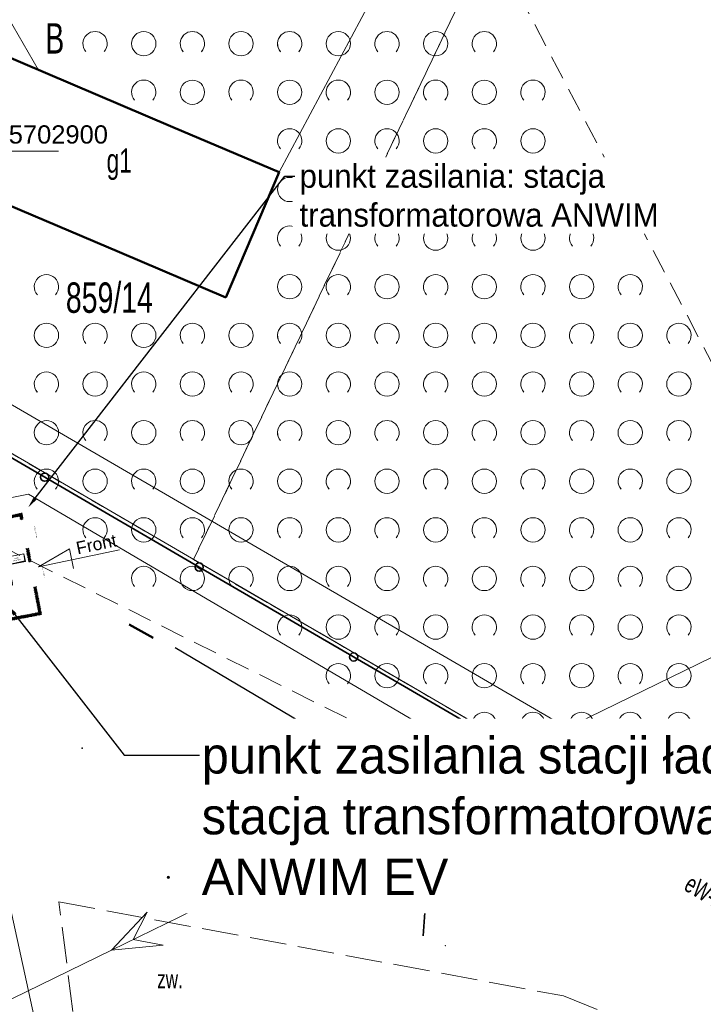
# Model space of a CAD drawing. Header units: millimetres. Extents: x 7509325 to 7510261, y 5702462 to 5703755.
# Tile 16 of 26: x 7509751 to 7509779, y 5702865 to 5702905. Entities that reach past the tile are written whole.
import ezdxf
from ezdxf import colors
from ezdxf.entities.mleader import LeaderData, LeaderLine
from ezdxf.enums import TextEntityAlignment as Align
from ezdxf.math import Vec2, Vec3

# ---------------------------------------------------------------- set-up
doc = ezdxf.new("R2010")
doc.units = ezdxf.units.MM
for name, pattern in [('1_14', [1, -1]), ('1_OTKJ', [2, 1.5, -0.5]), ('1_OTKU', [2, 1.5, -0.5]), ('1_OTZI', [1.5, 1, -0.5]), ('1_OTZK', [1.5, 1, -0.5]), ('3_EGBU_A', [0]), ('4_SUEP_A', [0]), ('4_SUTP_A', [0]), ('4_SUWP', [0]), ('GDE', [0]), ('GUK', [2, 1.5, -0.5]), ('GUZ', [1, 0.5, -0.5]), ('L_0_06', [2, 1.5, -0.5]), ('L_0_08', [5, 3, -2])]:
    doc.linetypes.add(name, pattern=pattern)
for name, color, linetype, lineweight in [('3_Obszar_Akt_MOJ', 5, 'L_0_08', 50), ('4_Siatka', 7, 'Continuous', 18), ('ANWIM_E_Urządzenia', 1, 'Continuous', 35), ('Dzialki', 7, 'GDE', 18), ('EGBB_E_T_0', 7, 'Continuous', 20), ('EGBB_L_0', 7, '3_EGBU_A', 50), ('GES_InneUrzadzeniaTowarzyszace', 7, 'Continuous', 18), ('GSSKOA', 7, 'L_0_06', 18), ('GULEPR', 1, 'Continuous', 18), ('Numery_dzialek', 7, 'Continuous', 13), ('Numery_uzytkow', 7, 'Continuous', 13), ('OTK_E_T_3', 7, 'Continuous', 0), ('OTK_L_4', 7, '1_OTKU', 18), ('OTO_L_0', 7, 'Continuous', 35), ('OTR_T_1', 7, 'Continuous', 18), ('OTZ_L_1', 7, '1_OTZK', 18), ('punkty_wysokosciowe_naturalne', 7, 'Continuous', 18), ('punkty_wysokosciowe_sztuczne', 7, 'Continuous', 18), ('SUEP_E_T_0', 1, 'Continuous', 0), ('SUEP_L_0', 1, '4_SUEP_A', 18), ('SUWP_L_0', 5, '4_SUWP', 18), ('Uzytki', 7, 'GUZ', 18), ('wymiarowanie', 94, 'Continuous', 13)]:
    doc.layers.add(name, color=color, linetype=linetype, lineweight=lineweight)
for name, color, linetype in [('Aparatura', 7, 'Continuous'), ('Obudowa', 7, 'Continuous'), ('SCHEMAT', 7, 'Continuous'), ('Warstwa 1', 7, 'Continuous'), ('Ładowarka', 7, 'Continuous')]:
    doc.layers.add(name, color=color, linetype=linetype)
doc.layers.add('Kontury', color=7, linetype='GUK', lineweight=18, true_color=0x008000)
doc.layers.add('SUTP_L_0', color=7, linetype='4_SUTP_A', lineweight=18, true_color=0xff9100)
doc.styles.add('Arial', font='arial.ttf')
doc.styles.add('styl-30', font='arial.ttf', dxfattribs={"width": 1.05, "oblique": 5})
pattern_1 = [(315, (7509724.970678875, 5702794.710043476), (0.04490128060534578, 0.04490128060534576), []), (315, (7509724.970678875, 5702794.665142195), (0.04490128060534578, 0.04490128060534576), [0.03175, -0.015875])]

# ---------------------------------------------------------------- blocks, each defined once
blk = doc.blocks.new('1_OTRN')
at = {"linetype": 'Continuous'}
blk.add_circle((0, 0), 0.045, dxfattribs=at)
blk = doc.blocks.new('1_OTZK')
at = {"linetype": 'Continuous'}
for centre in [(-1, 1), (1, -1)]:
    blk.add_circle(centre, 0.5, dxfattribs=at)
for centre, start, end in [((1, 1.000018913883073), 318.5903778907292, 221.4096221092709), ((-0.9999999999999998, -1.000019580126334), 318.7031137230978, 221.2968862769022)]:
    blk.add_arc(centre, 0.5, start, end, dxfattribs=at)
blk = doc.blocks.new('stacja')
at = {"lineweight": 5}
h = blk.add_hatch(dxfattribs=at)
h.set_pattern_fill('EARTH2', color=0, scale=0.01, angle=90, style=0)
h.set_pattern_definition([(135, (7509769.300169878, 5702867.540741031), (-0.1347038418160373, 8.248231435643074e-18), [0.09525000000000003, -0.09525000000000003]), (135, (7509769.286699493, 5702867.527270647), (-0.1347038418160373, 8.248231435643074e-18), [0.09525000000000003, -0.09525000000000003]), (135, (7509769.273229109, 5702867.513800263), (-0.1347038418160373, 8.248231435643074e-18), [0.09525000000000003, -0.09525000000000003]), (135, (7509769.259758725, 5702867.500329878), (-0.1347038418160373, 8.248231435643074e-18), [0.09525000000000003, -0.09525000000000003]), (135, (7509769.246288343, 5702867.486859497), (-0.1347038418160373, 8.248231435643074e-18), [0.09525000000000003, -0.09525000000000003]), (135, (7509769.232817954, 5702867.473389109), (-0.1347038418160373, 8.248231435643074e-18), [0.09525000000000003, -0.09525000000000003]), (225, (7509769.300169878, 5702867.540741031), (-1.713001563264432e-17, -0.1347038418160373), [0.09525, -0.09525]), (225, (7509769.313640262, 5702867.527270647), (-1.713001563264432e-17, -0.1347038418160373), [0.09525, -0.09525]), (225, (7509769.327110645, 5702867.513800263), (-1.713001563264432e-17, -0.1347038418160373), [0.09525, -0.09525]), (225, (7509769.340581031, 5702867.500329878), (-1.713001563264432e-17, -0.1347038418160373), [0.09525, -0.09525]), (225, (7509769.354051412, 5702867.486859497), (-1.713001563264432e-17, -0.1347038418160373), [0.09525, -0.09525]), (225, (7509769.3675218, 5702867.473389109), (-1.713001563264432e-17, -0.1347038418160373), [0.09525, -0.09525])])
h.paths.add_polyline_path([(7509752.034244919, 5702875.949248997), (7509751.234244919, 5702875.949248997), (7509751.234244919, 5702875.349248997), (7509751.957622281, 5702875.414638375)])
h.paths.add_polyline_path([(7509751.646084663, 5702875.553801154), (7509751.646084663, 5702875.748471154), (7509751.578584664, 5702875.748471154), (7509751.578584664, 5702875.553801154)], flags=24)
h.paths.add_polyline_path([(7509752.034244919, 5702875.349248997), (7509752.034244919, 5702875.949248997), (7509751.957622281, 5702875.414638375), (7509751.234244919, 5702875.349248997)])
at = {"layer": 'Aparatura', "lineweight": 5}
h = blk.add_hatch(dxfattribs=at)
h.set_pattern_fill('LINES', color=0, scale=0.005, angle=180, style=0)
h.set_pattern_definition([(180, (7509794.744053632, 5702900.363045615), (1.439046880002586e-17, 0.01269999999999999), [])])
h.paths.add_polyline_path([(7509752.338889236, 5702878.269213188), (7509750.938889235, 5702878.269213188), (7509750.938889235, 5702878.179213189), (7509752.338889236, 5702878.179213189)])
h = blk.add_hatch(dxfattribs=at)
h.set_pattern_fill('LINES', color=0, scale=0.005, angle=270, style=0)
h.set_pattern_definition([(270, (7509728.121958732, 5702920.42622638), (-0.01269999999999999, 1.205751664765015e-17), [])])
h.paths.add_polyline_path([(7509750.215791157, 5702878.021061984), (7509750.215791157, 5702876.621061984), (7509750.305791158, 5702876.621061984), (7509750.305791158, 5702878.021061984)])
h = blk.add_hatch(dxfattribs=at)
h.set_pattern_fill('ANSI33', color=0, scale=0.01, angle=270, style=0)
h.set_pattern_definition(pattern_1)
h.paths.add_polyline_path([(7509750.308889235, 5702877.759248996), (7509750.428889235, 5702877.759248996), (7509750.428889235, 5702878.059213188), (7509750.478889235, 5702878.059213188), (7509751.11047082, 5702878.059213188), (7509751.173663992, 5702878.059213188), (7509751.188889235, 5702878.059213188), (7509751.188889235, 5702878.179213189), (7509751.138889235, 5702878.179213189), (7509750.308889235, 5702878.179213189)])
h = blk.add_hatch(dxfattribs=at)
h.set_pattern_fill('LINES', color=0, scale=0.015, angle=180, style=0)
h.set_pattern_definition([(180, (7509732.163036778, 5702816.919946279), (5.250321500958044e-17, 0.0381), [])])
h.paths.add_polyline_path([(7509752.088889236, 5702878.059213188), (7509752.088889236, 5702878.179213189), (7509751.188889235, 5702878.179213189), (7509751.188889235, 5702878.059213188)])
h = blk.add_hatch(dxfattribs=at)
h.set_pattern_fill('ANSI33', color=0, scale=0.01, angle=270, style=0)
h.set_pattern_definition(pattern_1)
h.paths.add_polyline_path([(7509752.848889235, 5702877.909882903), (7509752.968889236, 5702877.909882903), (7509752.968889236, 5702878.179213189), (7509752.138889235, 5702878.179213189), (7509752.088889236, 5702878.179213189), (7509752.088889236, 5702878.059213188), (7509752.798889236, 5702878.059213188), (7509752.848889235, 5702878.059213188)])
h = blk.add_hatch(dxfattribs=at)
h.set_pattern_fill('LINES', color=0, scale=0.015, angle=270, style=0)
h.set_pattern_definition([(270, (7509811.565058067, 5702857.845209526), (-0.0381, 4.550435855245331e-17), [])])
h.paths.add_polyline_path([(7509750.425791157, 5702877.771061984), (7509750.305791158, 5702877.771061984), (7509750.305791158, 5702876.871061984), (7509750.425791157, 5702876.871061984)])
h = blk.add_hatch(dxfattribs=at)
h.set_pattern_fill('ANSI33', color=0, scale=0.01, angle=270, style=0)
h.set_pattern_definition([(315, (7509736.04150221, 5702844.291591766), (0.04490128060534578, 0.04490128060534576), []), (315, (7509736.04150221, 5702844.246690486), (0.04490128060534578, 0.04490128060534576), [0.03175, -0.015875])])
h.paths.add_polyline_path([(7509752.968889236, 5702874.217757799), (7509752.968889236, 5702874.350963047), (7509752.968889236, 5702875.102606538), (7509752.848889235, 5702875.102606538), (7509752.848889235, 5702874.959360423), (7509752.848889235, 5702874.039213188), (7509752.798889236, 5702874.039213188), (7509750.478889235, 5702874.039213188), (7509750.428889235, 5702874.039213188), (7509750.428889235, 5702876.859248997), (7509750.308889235, 5702876.859248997), (7509750.308889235, 5702876.809248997), (7509750.308889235, 5702873.919213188), (7509752.968889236, 5702873.919213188)])
h = blk.add_hatch(dxfattribs=at)
h.set_pattern_fill('ANSI33', color=0, scale=0.01, angle=270, style=0)
h.set_pattern_definition([(315, (7509746.059250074, 5702813.908536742), (0.04490128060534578, 0.04490128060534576), []), (315, (7509746.059250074, 5702813.863635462), (0.04490128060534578, 0.04490128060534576), [0.03175, -0.015875])])
h.paths.add_polyline_path([(7509752.848889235, 5702876.132770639), (7509752.968889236, 5702876.132770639), (7509752.968889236, 5702876.70961509), (7509752.848889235, 5702876.70961509)])
h.paths.add_polyline_path([(7509752.253980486, 5702876.057117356), (7509752.110277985, 5702876.057117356), (7509752.110277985, 5702875.981067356), (7509752.253980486, 5702875.981067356)], flags=9)
at = {"color": 0, "lineweight": 5}
blk.add_line((7509752.968889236, 5702877.979213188), (7509752.968889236, 5702878.179213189), dxfattribs=at)
blk.add_lwpolyline([(7509752.728889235, 5702876.519064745), (7509752.728889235, 5702876.199504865), (7509750.479087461, 5702876.193004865), (7509750.479087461, 5702876.512564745)], close=True, dxfattribs=at)
at = {"layer": 'Obudowa', "color": 0, "lineweight": 5}
blk.add_lwpolyline([(7509752.728889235, 5702876.519064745), (7509752.704351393, 5702876.220143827), (7509751.593299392, 5702876.193004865)], dxfattribs=at)
at = {"layer": 'wymiarowanie', "color": 0, "lineweight": 5}
blk.add_circle((7509752.027514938, 5702878.130022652), 0.01, dxfattribs=at)
at = {"color": 0, "lineweight": 5, "char_height": 0.04499999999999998, "attachment_point": 5}
for s, insert, width in [('Bateria\\Pkondensatorów', (7509750.690119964, 5702876.359284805), 0.5499999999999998), ('RPW', (7509751.240119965, 5702876.359284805), 0.5499999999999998), ('Człon\\PZasilający', (7509751.762986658, 5702876.369028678), 0.6499999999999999), ('Tablica\\PPomiarowa', (7509752.395063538, 5702876.359284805), 0.5499999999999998)]:
    blk.add_mtext(s, dxfattribs=dict(at, insert=insert, width=width))
at = {"layer": 'Aparatura', "color": 0, "lineweight": 5, "char_height": 0.04, "width": 1, "attachment_point": 3, "rotation": 89.99999999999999, "style": 'styl-30'}
for insert in [(7509753.347130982, 5702877.816474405), (7509753.347694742, 5702876.132564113)]:
    blk.add_mtext('\\pxqc;Drzwi ppoż. EI120', dxfattribs=dict(at, insert=insert))
blk = doc.blocks.new('GSPWPS')
at = {"linetype": 'Continuous', "lineweight": 13}
blk.add_hatch(color=0, dxfattribs=at).paths.add_polyline_path([(0, -0.090553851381, 1), (0, 0.090553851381, 1)])
at = {"color": 0, "linetype": 'Continuous', "lineweight": 13}
blk.add_circle((0, 0), 0.090553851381, dxfattribs=at)
blk = doc.blocks.new('GSPWPN')
at = {"linetype": 'Continuous', "lineweight": 13}
blk.add_hatch(color=0, dxfattribs=at).paths.add_polyline_path([(0, -0.090553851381, 1), (0, 0.090553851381, 1)])
at = {"color": 0, "linetype": 'Continuous', "lineweight": 13}
blk.add_circle((0, 0), 0.090553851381, dxfattribs=at)

msp = doc.modelspace()

# ---------------------------------------------------------------- linework, layer by layer
at = {"linetype": 'Continuous'}
msp.add_lwpolyline([(7509767.880407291, 5702873.292695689), (7509757.298102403, 5702879.568767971)], dxfattribs=at)
for p in [(7509753.463852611, 5702875.439075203), (7509764.182451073, 5702873.212904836)]:
    msp.add_point(p)
at = {"layer": '3_Obszar_Akt_MOJ'}
msp.add_lwpolyline([(7509756.388911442, 5702879.978288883), (7509755.395835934, 5702880.526346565)], dxfattribs=at)
at = {"layer": '4_Siatka', "lineweight": 18, "flags": 128}
msp.add_lwpolyline([(7509747.500000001, 5702900), (7509752.500000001, 5702900)], dxfattribs=at)
at = {"layer": 'ANWIM_E_Urządzenia', "color": 3, "lineweight": 35}
for p, q in [((7509763.179591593, 5702870.267411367), (7509767.8804066, 5702873.292694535)), ((7509767.88050601, 5702873.292862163), (7509767.480243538, 5702867.717040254)), ((7509765.329967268, 5702868.992309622), (7509770.030782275, 5702872.017592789))]:
    msp.add_line(p, q, dxfattribs=at)
at = {"layer": 'Aparatura', "lineweight": 0}
msp.add_lwpolyline([(7509754.99683145, 5702883.600797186), (7509751.672442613, 5702882.89982721), (7509752.945605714, 5702883.644138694), (7509753.118284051, 5702882.826458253)], dxfattribs=at)
at = {"layer": 'Dzialki'}
msp.add_line((7509739.19, 5702894.190000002), (7509897.869999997, 5702801.7), dxfattribs=at)
at = {"layer": 'EGBB_L_0', "linetype": '3_EGBU_A'}
for p, q in [((7509757.189999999, 5702900.989999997), (7509747.950000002, 5702904.929999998)), ((7509757.189999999, 5702900.989999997), (7509761.569999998, 5702899.13)), ((7509745.759999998, 5702899.77), (7509755, 5702895.84)), ((7509761.569999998, 5702899.13), (7509759.37, 5702893.980000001)), ((7509759.37, 5702893.980000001), (7509755, 5702895.84))]:
    msp.add_line(p, q, dxfattribs=at)
at = {"layer": 'GES_InneUrzadzeniaTowarzyszace', "color": 7, "linetype": 'Continuous', "lineweight": 18, "flags": 128}
msp.add_lwpolyline([(7509760.479846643, 5702872.946298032), (7509757.882928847, 5702874.474440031)], dxfattribs=at)
at = {"layer": 'GSSKOA'}
for p in [(7509763.151549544, 5702870.42990411), (7509768.398323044, 5702867.318414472)]:
    msp.add_point(p, dxfattribs=at)
at = {"layer": 'GULEPR'}
for p in [(7509759.091662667, 5702873.264030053), (7509764.338436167, 5702870.152540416)]:
    msp.add_point(p, dxfattribs=at)
at = {"layer": 'Kontury'}
for p, q in [((7509772.679999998, 5702913.869999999), (7509758.049999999, 5702883.2)), ((7509758.049999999, 5702883.2), (7509802.269999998, 5702857.43))]:
    msp.add_line(p, q, dxfattribs=at)
at = {"layer": 'OTK_L_4', "linetype": '1_OTKJ'}
for p, q in [((7509752.509999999, 5702869.119999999), (7509773.250000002, 5702865.25)), ((7509758.639999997, 5702820.959999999), (7509752.509999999, 5702869.119999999)), ((7509773.250000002, 5702865.25), (7509789.59, 5702858.649999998))]:
    msp.add_line(p, q, dxfattribs=at)
at = {"layer": 'OTO_L_0'}
for p, q in [((7509745.580870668, 5702890.285305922), (7509751.92958439, 5702886.587584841)), ((7509751.92958439, 5702886.587584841), (7509758.278298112, 5702882.889863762)), ((7509758.278298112, 5702882.889863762), (7509764.627011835, 5702879.192142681)), ((7509764.627011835, 5702879.192142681), (7509770.975725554, 5702875.494421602)), ((7509770.975725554, 5702875.494421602), (7509777.32443928, 5702871.796700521)), ((7509777.32443928, 5702871.796700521), (7509783.673153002, 5702868.098979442))]:
    msp.add_line(p, q, dxfattribs=at)
for centre in [(7509751.92958439, 5702886.587584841), (7509758.278298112, 5702882.889863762), (7509764.627011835, 5702879.192142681), (7509770.975725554, 5702875.494421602), (7509777.32443928, 5702871.796700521)]:
    msp.add_circle(centre, 0.17, dxfattribs=at)
at = {"layer": 'OTZ_L_1', "linetype": '1_OTZI'}
for p in [(7509768.592606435, 5702911.853064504), (7509737.929999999, 5702889.830000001)]:
    msp.add_line(p, (7509795, 5702861.42), dxfattribs=at)
at = {"layer": 'OTZ_L_1', "linetype": '1_14'}
for p, q in [((7509761.565050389, 5702899.128185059), (7509765.54, 5702906.57)), ((7509747.950000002, 5702904.929999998), (7509757.192614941, 5702900.993305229)), ((7509757.192614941, 5702900.993305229), (7509761.565050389, 5702899.128185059)), ((7509754.99836965, 5702895.84043576), (7509745.759999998, 5702899.77)), ((7509761.565050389, 5702899.128185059), (7509759.37, 5702893.980000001)), ((7509759.37, 5702893.980000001), (7509754.99836965, 5702895.84043576))]:
    msp.add_line(p, q, dxfattribs=at)
at = {"layer": 'punkty_wysokosciowe_naturalne'}
for p in [(7509763.491110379, 5702876.568038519), (7509768.737883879, 5702873.456548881), (7509761.615224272, 5702872.51538191), (7509766.861997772, 5702869.403892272)]:
    msp.add_point(p, dxfattribs=at)
at = {"layer": 'punkty_wysokosciowe_sztuczne'}
msp.add_point((7509757.010880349, 5702870.128548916), dxfattribs=at)
at = {"layer": 'SUEP_L_0', "linetype": '4_SUEP_A'}
for p, q in [((7509740.16578436, 5702923.39534809), (7509751.653034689, 5702903.35100036)), ((7509746.511706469, 5702884.93109887), (7509751.259999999, 5702885.890000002)), ((7509751.259999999, 5702885.890000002), (7509773.559999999, 5702872.779999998)), ((7509768.152749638, 5702873.717804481), (7509781.632641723, 5702880.297508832)), ((7509769.621083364, 5702875.269093), (7509768.152749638, 5702873.717804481)), ((7509769.621083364, 5702875.269093), (7509769.051409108, 5702874.156451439)), ((7509769.051409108, 5702874.156451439), (7509770.279053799, 5702873.921103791)), ((7509768.152749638, 5702873.717804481), (7509770.279053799, 5702873.921103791)), ((7509754.672857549, 5702867.138100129), (7509768.152749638, 5702873.717804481)), ((7509773.559999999, 5702872.779999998), (7509801.679999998, 5702856.2)), ((7509774.867856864, 5702872.157603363), (7509773.399523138, 5702870.606314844)), ((7509774.867856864, 5702872.157603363), (7509774.298182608, 5702871.044961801)), ((7509774.298182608, 5702871.044961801), (7509775.525827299, 5702870.809614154)), ((7509773.399523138, 5702870.606314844), (7509775.525827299, 5702870.809614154)), ((7509756.141191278, 5702868.689388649), (7509754.672857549, 5702867.138100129)), ((7509756.141191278, 5702868.689388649), (7509755.571517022, 5702867.576747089)), ((7509754.672857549, 5702867.138100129), (7509756.799161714, 5702867.341399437)), ((7509755.571517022, 5702867.576747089), (7509756.799161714, 5702867.341399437)), ((7509741.192965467, 5702860.55839578), (7509754.672857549, 5702867.138100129))]:
    msp.add_line(p, q, dxfattribs=at)
at = {"layer": 'SUTP_L_0', "linetype": '4_SUTP_A'}
msp.add_line((7509753.675756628, 5702854.40605742), (7509747.030487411, 5702884.79054516), dxfattribs=at)
at = {"layer": 'SUWP_L_0', "linetype": '4_SUWP'}
for p, q in [((7509742.309193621, 5702894.365798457), (7509777.004697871, 5702874.174147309)), ((7509777.004697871, 5702874.174147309), (7509808.657834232, 5702855.869141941))]:
    msp.add_line(p, q, dxfattribs=at)
at = {"layer": 'Uzytki'}
for p, q in [((7509758.049999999, 5702883.2), (7509772.679999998, 5702913.869999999)), ((7509739.19, 5702894.190000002), (7509758.049999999, 5702883.2)), ((7509802.269999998, 5702857.43), (7509758.049999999, 5702883.2))]:
    msp.add_line(p, q, dxfattribs=at)

# ---------------------------------------------------------------- block references
at = {"layer": '3_Obszar_Akt_MOJ', "color": 1, "lineweight": 5, "rotation": 11.07020258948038}
msp.add_blockref('stacja', (1234753.389993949, -1335837.375315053), dxfattribs=at)
at = {"layer": 'OTR_T_1', "rotation": 0.06564176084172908}
for p in [(7509768.76443274, 5702873.914689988), (7509774.01120624, 5702870.80320035)]:
    msp.add_blockref('1_OTRN', p, dxfattribs=at)
at = {"layer": 'OTZ_L_1'}
for p in [(7509755, 5702905.42), (7509759, 5702905.42), (7509763, 5702905.42), (7509757, 5702903.420000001), (7509761, 5702903.420000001), (7509765, 5702903.420000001), (7509769, 5702903.420000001), (7509763, 5702901.42), (7509767, 5702901.42), (7509771, 5702901.42), (7509765, 5702899.420000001), (7509769, 5702899.420000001), (7509763, 5702897.420000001), (7509767, 5702897.420000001), (7509771, 5702897.420000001), (7509765, 5702895.419999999), (7509769, 5702895.419999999), (7509773, 5702895.419999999), (7509751, 5702893.42), (7509763, 5702893.42), (7509767, 5702893.42), (7509771, 5702893.42), (7509775, 5702893.42), (7509753, 5702891.420000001), (7509757, 5702891.420000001), (7509761, 5702891.420000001), (7509765, 5702891.420000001), (7509769, 5702891.420000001), (7509773, 5702891.420000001), (7509777, 5702891.420000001), (7509751, 5702889.420000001), (7509755, 5702889.420000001), (7509759, 5702889.420000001), (7509763, 5702889.420000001), (7509767, 5702889.420000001), (7509771, 5702889.420000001), (7509775, 5702889.420000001), (7509753, 5702887.42), (7509757, 5702887.42), (7509761, 5702887.42), (7509765, 5702887.42), (7509769, 5702887.42), (7509773, 5702887.42), (7509777, 5702887.42), (7509755, 5702885.420000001), (7509759, 5702885.420000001), (7509763, 5702885.420000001), (7509767, 5702885.420000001), (7509771, 5702885.420000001), (7509775, 5702885.420000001), (7509779, 5702885.420000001), (7509757, 5702883.42), (7509761, 5702883.42), (7509765, 5702883.42), (7509769, 5702883.42), (7509773, 5702883.42), (7509777, 5702883.42), (7509763, 5702881.420000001), (7509767, 5702881.420000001), (7509771, 5702881.420000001), (7509775, 5702881.420000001), (7509779, 5702881.420000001), (7509765, 5702879.420000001), (7509769, 5702879.420000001), (7509773, 5702879.420000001), (7509777, 5702879.420000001), (7509771, 5702877.42), (7509775, 5702877.42), (7509779, 5702877.42), (7509773, 5702875.42), (7509777, 5702875.42), (7509779, 5702873.420000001)]:
    msp.add_blockref('1_OTZK', p, dxfattribs=at)
at = {"layer": 'punkty_wysokosciowe_naturalne', "linetype": 'Continuous', "xscale": 0.5, "yscale": 0.5, "zscale": 0.5, "rotation": 273.9766153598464}
for p in [(7509763.491110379, 5702876.568038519), (7509768.737883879, 5702873.456548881), (7509761.615224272, 5702872.51538191), (7509766.861997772, 5702869.403892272)]:
    msp.add_blockref('GSPWPN', p, dxfattribs=at)
at = {"layer": 'punkty_wysokosciowe_sztuczne', "linetype": 'Continuous', "xscale": 0.4999999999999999, "yscale": 0.4999999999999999, "zscale": 0.4999999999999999, "rotation": 316.8858465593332}
msp.add_blockref('GSPWPS', (7509757.010880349, 5702870.128548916), dxfattribs=at)

# ---------------------------------------------------------------- texts
at = {"layer": '4_Siatka', "style": 'Arial'}
msp.add_text('5702900', height=0.75, dxfattribs=at).set_placement((7509750.45, 5702900.310000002))
at = {"layer": 'EGBB_E_T_0', "width": 0.7}
msp.add_text('g1', height=1, dxfattribs=at).set_placement((7509754.473333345, 5702899.106666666))
at = {"layer": 'Numery_dzialek', "width": 0.7}
msp.add_text('859/14', height=1.25, dxfattribs=at).set_placement((7509752.797664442, 5702894.597134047), align=Align.TOP_LEFT)
at = {"layer": 'Numery_uzytkow', "width": 0.7}
msp.add_text('B', height=1.25, dxfattribs=at).set_placement((7509751.95056629, 5702905.26108893), align=Align.TOP_LEFT)
at = {"layer": 'OTK_E_T_3', "lineweight": 9, "width": 0.7}
msp.add_text('zw.', height=0.75, dxfattribs=at).set_placement((7509757.077815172, 5702865.938686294), align=Align.MIDDLE)
at = {"layer": 'OTR_T_1', "lineweight": 9, "width": 0.7}
msp.add_text('151,6', height=0.75, rotation=0.0656417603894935, dxfattribs=at).set_placement((7509768.76443274, 5702873.914689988), align=Align.TOP_LEFT)
at = {"layer": 'SUEP_E_T_0', "lineweight": 9, "width": 0.7}
msp.add_text('eW-niecz.', height=0.75, rotation=329.475720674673, dxfattribs=at).set_placement((7509778.348647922, 5702869.956536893), align=Align.MIDDLE_LEFT)
at = {"layer": 'Warstwa 1', "lineweight": 0, "style": 'Arial', "oblique": 359.999998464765}
msp.add_text('Front', height=0.5150159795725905, rotation=11.90678831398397, dxfattribs=at).set_placement((7509753.280895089, 5702883.408533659))
at = {"layer": 'Ładowarka', "color": 7, "lineweight": 40, "true_color": 0xffffff, "char_height": 0.6991086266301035, "attachment_point": 1}
for insert, rotation in [((7509759.005730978, 5702874.100442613), 12.23822413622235), ((7509764.252504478, 5702870.988952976), 12.23822413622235), ((7509764.403606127, 5702870.636578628), 329.3289929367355)]:
    msp.add_mtext_dynamic_manual_height_columns('EV', width=0.5853332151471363, gutter_width=3.495543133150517, heights=[0], dxfattribs=dict(at, insert=insert, rotation=rotation))
at = {"layer": 'Ładowarka', "color": 3, "lineweight": 40, "insert": (7509764.403606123, 5702870.636578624), "char_height": 0.6991086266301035, "attachment_point": 1, "rotation": 329.3289929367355}
msp.add_mtext_dynamic_manual_height_columns('EV', width=0.5853332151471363, gutter_width=3.495543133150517, heights=[0], dxfattribs=at)

# ---------------------------------------------------------------- next in the draw order: leaders
at = {"linetype": 'Continuous', "lineweight": 0}
ml = msp.add_multileader_mtext('Standard', dxfattribs=at)
ml.set_content('{\\C256;\\c0;punkt zasilania stacji ładowania:\\Pstacja transformatorowa\\PANWIM EV}', color=256)
ml.set_leader_properties()
ml.build(insert=Vec2(0, 0))
ml.multileader.update_dxf_attribs({"has_text_frame": 1, "text_right_attachment_type": 6, "dogleg_length": 6.198950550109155, "arrow_head_size": 0.5, "scale": 0.5})
ctx = ml.context
ctx.base_point, ctx.scale, ctx.char_height, ctx.arrow_head_size, ctx.landing_gap_size, ctx.plane_origin, ctx.plane_x_axis, ctx.plane_y_axis = Vec3(7509758.291589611, 5702875.147144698), 0.5, 1.5, 0.5, 0.09, Vec3(7509690.22818944, 5702781.192934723), Vec3(0.999999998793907, 4.91140133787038e-05), Vec3(-4.91140133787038e-05, 0.999999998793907)
ctx.right_attachment = 6
notes = []
notes.append((ctx, [(0, (1, 1, 0), (7509755.19211434, 5702875.14699247), (0.9999999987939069, 4.911401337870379e-05), 3.099475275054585, [(2, [(7509750.397116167, 5702881.332706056)], 0, [])])]))
ctx.mtext.insert, ctx.mtext.text_direction, ctx.mtext.rotation, ctx.mtext.defined_height, ctx.mtext.flow_direction = Vec3(7509758.381552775, 5702875.897149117), Vec3(0.999999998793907, 4.91140133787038e-05), 4.911401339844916e-05, 5.254530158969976, 5
ctx.mtext.has_bg_fill, ctx.mtext.bg_color, ctx.mtext.bg_scale_factor, ctx.mtext.bg_transparency, ctx.mtext.use_window_bg_color = 1, -1023410167, 1.5, 0, 1
at = {"layer": 'SCHEMAT', "color": 18, "true_color": 0x000000}
ml = msp.add_multileader_mtext('Standard', dxfattribs=at)
ml.set_content('punkt zasilania: stacja\\Ptransformatorowa ANWIM', color=5)
ml.set_leader_properties()
ml.build(insert=Vec2(0, 0))
ml.multileader.update_dxf_attribs({"has_text_frame": 1, "text_right_attachment_type": 6, "dogleg_length": 0.3982151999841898, "arrow_head_size": 0.48})
ctx = ml.context
ctx.base_point, ctx.char_height, ctx.arrow_head_size, ctx.landing_gap_size, ctx.plane_origin = Vec3(7509762.204324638, 5702898.972506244, 10.1), 0.96, 0.48, 0.2, Vec3(7509838.345495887, 5702892.084172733, 10.1)
ctx.right_attachment = 6
notes.append((ctx, [(1, (1, 1, 0), (7509761.806109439, 5702898.972506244, 10.1), (1, 0), 0.3982151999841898, [(0, [(7509751.248094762, 5702885.343073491, 10.1)], 256, [])])]))
ctx.mtext.insert = Vec3(7509762.404324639, 5702899.452506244, 10.1)
ctx.mtext.has_bg_fill, ctx.mtext.bg_color, ctx.mtext.bg_scale_factor, ctx.mtext.bg_transparency, ctx.mtext.use_window_bg_color = 1, -1027028792, 1.3, 0, 1
for ctx, leaders in notes:
    for number, flags, end, landing, length, lines in leaders:
        leader = LeaderData()
        leader.index, (leader.has_last_leader_line, leader.has_dogleg_vector, leader.attachment_direction) = number, flags
        leader.last_leader_point, leader.dogleg_vector, leader.dogleg_length = Vec3(end), Vec3(landing), length
        for number, points, colour, breaks in lines:
            line = LeaderLine()
            line.index, line.vertices, line.color, line.breaks = number, Vec3.list(points), colors.encode_raw_color(colour), breaks
            leader.lines.append(line)
        ctx.leaders.append(leader)

doc.saveas('drawing.dxf')
